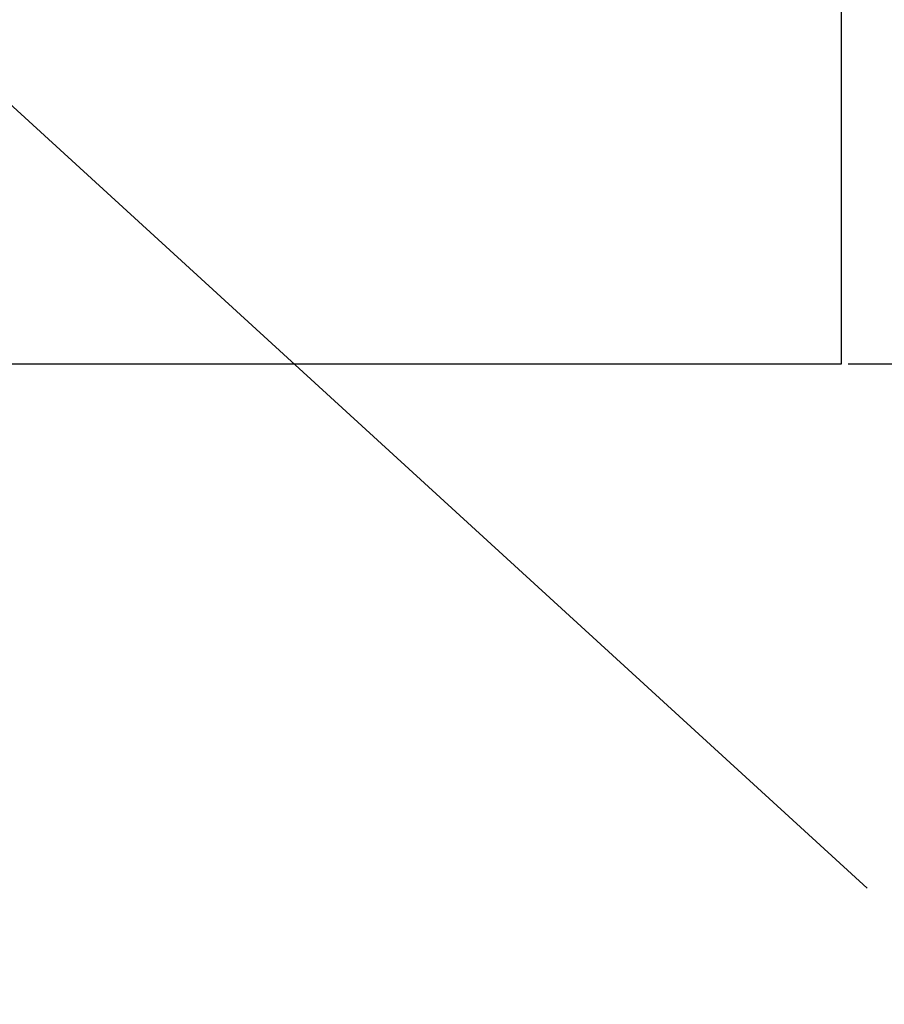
# Model space of a CAD drawing. Header units: millimetres. Extents: x 0 to 2100, y 0 to 1485.
# Tile 14 of 44: x 1159 to 1251, y 670 to 774. Entities that reach past the tile are written whole.
import ezdxf

# ---------------------------------------------------------------- set-up
doc = ezdxf.new("R2010")
doc.units = ezdxf.units.MM
doc.header["$LTSCALE"] = 5
doc.linetypes.add('CENTER', pattern=[10.16, 6.35, -1.27, 1.27, -1.27])
doc.dimstyles.new('SLDDIMSTYLE5', dxfattribs={"dimtxt": 0.18, "dimasz": 16.5, "dimexe": 0, "dimexo": 0.0625, "dimgap": 0, "dimtad": 0, "dimtih": 1, "dimtoh": 1, "dimdec": 0, "dimrnd": 1e-09, "dimzin": 0, "dimdsep": 46, "dimtxsty": 'Standard', "dimsah": 1, "dimcen": 0.09, "dimadec": 0, "dimazin": 0, "dimtfac": 16.5, "dimtdec": 0, "dimtofl": 0, "dimtmove": 0, "dimatfit": 3, "dimfxl": 0, "dimfrac": 2, "dimtolj": 1, "dimtzin": 0, "dimarcsym": 0})

msp = doc.modelspace()

# ---------------------------------------------------------------- linework, layer by layer
at = {"color": 7, "linetype": 'Continuous', "lineweight": 25}
for p, q in [((1246.519, 907.79), (1246.519, 737.79)), ((1246.519, 737.79), (751.519, 737.79))]:
    msp.add_line(p, q, dxfattribs=at)
at = {"color": 7, "linetype": 'CENTER', "lineweight": 25}
msp.add_line((1596.519, 737.79), (1246.519, 737.79), dxfattribs=at)

# ---------------------------------------------------------------- leaders
at = {"color": 7, "linetype": 'Continuous', "lineweight": 0}
for points in [[(1112.282, 807.499), (1249.286, 682.221)], [(1110.169, 753.79), (1196.31, 598.888)]]:
    msp.add_leader(points, dimstyle='SLDDIMSTYLE5', dxfattribs=at)

doc.saveas('drawing.dxf')
